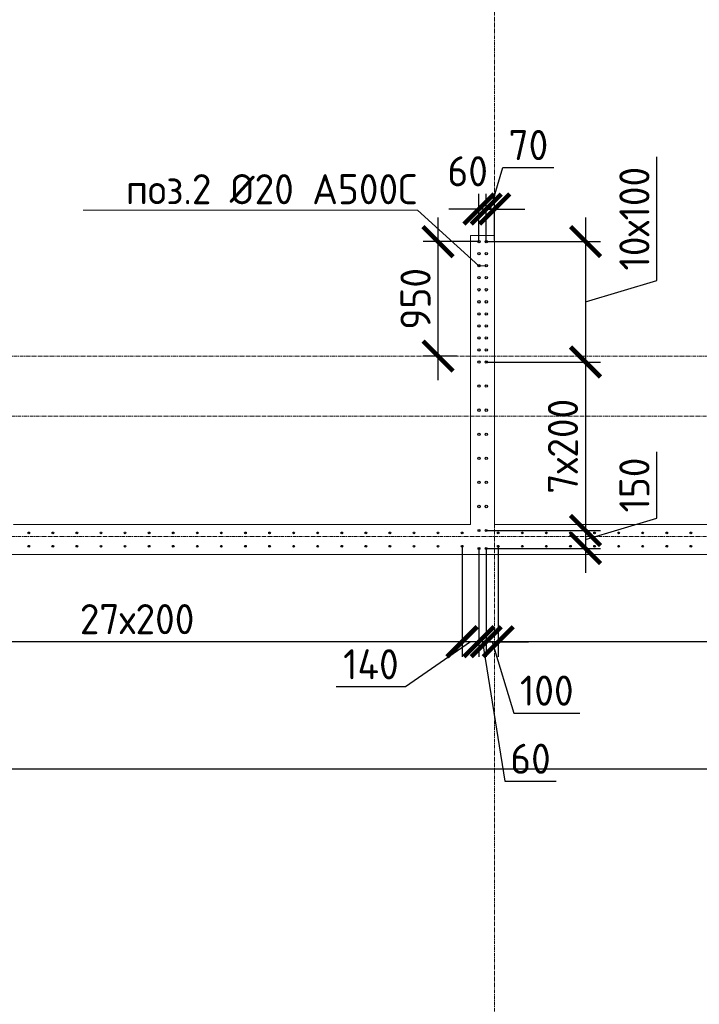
# Model space of a CAD drawing. Header units: millimetres. Extents: x -56135 to 1694203, y -446411 to -23139.
# Tile 223 of 256: x 983913 to 989558, y -132085 to -123905. Entities that reach past the tile are written whole.
import ezdxf
from ezdxf import colors
from ezdxf.entities.mleader import LeaderData, LeaderLine
from ezdxf.math import Vec2, Vec3

# ---------------------------------------------------------------- set-up
doc = ezdxf.new("R2010")
doc.units = ezdxf.units.MM
for name, pattern in [('01 Штриховая _4 мм_', [6, 3.5, -2.5]), ('______5', [1100, 800, -100, 100, -100]), ('HIDDEN2', [4.7625, 3.175, -1.5875]), ('осевая', [50.8, 31.75, -6.35, 6.35, -6.35])]:
    doc.linetypes.add(name, pattern=pattern)
for name, color, linetype, lineweight in [('0 Фундамент', 5, 'Continuous', 30), ('1 Стены', 3, 'Continuous', 30), ('Оси', 40, '______5', 18), ('подоснова', 151, 'Continuous', 5), ('РАЗМЕРЫ', 1, 'Continuous', 9), ('СТЕНЫ', 3, 'Continuous', 30)]:
    doc.layers.add(name, color=color, linetype=linetype, lineweight=lineweight)
doc.styles.add('GOST-2.304_Type-B', font='GOST_Common.ttf')
doc.dimstyles.new('СПДС', dxfattribs={"dimscale": 100, "dimtxt": 2.5, "dimasz": 2.5, "dimexe": 1.25, "dimexo": 0, "dimtad": 1, "dimdec": 0, "dimtxsty": 'GOST-2.304_Type-B', "dimblk": 'ARCHTICK', "dimcen": 2.5, "dimdle": 2, "dimadec": 0, "dimazin": 2, "dimtfac": 0.75, "dimtdec": 0, "dimtmove": 1, "dimatfit": 3, "dimfxl": 1, "dimtolj": 1, "dimarcsym": 1})

# ---------------------------------------------------------------- blocks, each defined once
blk = doc.blocks.new('оси 2.2-2.3')
at = {"layer": 'Оси', "color": 16, "linetype": 'осевая', "lineweight": 0, "transparency": 33554687}
for p, q in [((501554.9, -104267.9), (501554.9, -134893.5)), ((468653.8, -126895.4), (523707.4, -126895.4)), ((468076.3, -127395.4), (524372.9, -127395.4)), ((468076.3, -128395.4), (524372.9, -128395.4))]:
    blk.add_line(p, q, dxfattribs=at)
blk = doc.blocks.new('стены тп')
at = {"layer": '1 Стены', "color": 252, "linetype": 'HIDDEN2', "lineweight": 0, "true_color": 0x939598}
for p, q in [((889570.6, -206925.6), (889490.6, -206925.6)), ((889490.6, -206925.6), (889490.6, -207045.6)), ((889690.6, -206925.6), (889570.6, -206925.6)), ((889690.6, -209325.6), (889690.6, -206925.6)), ((889490.6, -207045.6), (889490.6, -209325.6)), ((885810.6, -209325.6), (885690.6, -209325.6)), ((887510.6, -209325.6), (885810.6, -209325.6)), ((887630.6, -209325.6), (887510.6, -209325.6)), ((889490.6, -209325.6), (887630.6, -209325.6)), ((893420.6, -209325.6), (889690.6, -209325.6)), ((884040.6, -209575.6), (909390.6, -209575.6))]:
    blk.add_line(p, q, dxfattribs=at)
blk = doc.blocks.new('_ArchTick')
at = {"color": 0, "linetype": 'ByBlock', "const_width": 0.15}
blk.add_lwpolyline([(-0.5, -0.5), (0.5, 0.5)], dxfattribs=at)
blk = doc.blocks.new('*D417')
at = {"layer": 'DEFPOINTS', "color": 0, "transparency": 16777216}
for p in [(987788.5, -125749.2), (987788.5, -126749.2), (988613, -126749.2)]:
    blk.add_point(p, dxfattribs=at)
at = {"layer": 'РАЗМЕРЫ', "color": 0, "lineweight": -2, "transparency": 16777216}
for p, q in [((989206.8, -126071), (989206.8, -125046)), ((988613, -125549.2), (988613, -126949.2)), ((987788.5, -125749.2), (988738, -125749.2)), ((988613, -126249.2), (989206.8, -126071)), ((987788.5, -126749.2), (988738, -126749.2))]:
    blk.add_line(p, q, dxfattribs=at)
at = {"layer": 'РАЗМЕРЫ', "color": 0, "lineweight": -2, "transparency": 16777216, "xscale": 250, "yscale": 250, "zscale": 250}
for p, rotation in [((988613, -125749.2), 90), ((988613, -126749.2), 270)]:
    blk.add_blockref('_ArchTick', p, dxfattribs=dict(at, rotation=rotation))
at = {"layer": 'РАЗМЕРЫ', "color": 0, "transparency": 16777216, "insert": (989019.3, -125558.5), "char_height": 250, "attachment_point": 5, "rotation": 90, "style": 'GOST-2.304_Type-B'}
blk.add_mtext('\\A1;10х100', dxfattribs=at)
blk = doc.blocks.new('*D418')
at = {"layer": 'DEFPOINTS', "color": 0, "transparency": 16777216}
for p in [(987788.5, -126749.2), (987788.4, -128149.2, -360), (988613, -128149.2)]:
    blk.add_point(p, dxfattribs=at)
at = {"layer": 'РАЗМЕРЫ', "color": 0, "lineweight": -2, "transparency": 16777216}
for p, q in [((988613, -126549.2), (988613, -128349.2)), ((987788.5, -126749.2), (988738, -126749.2)), ((987788.4, -128149.2), (988738, -128149.2))]:
    blk.add_line(p, q, dxfattribs=at)
at = {"layer": 'РАЗМЕРЫ', "color": 0, "lineweight": -2, "transparency": 16777216, "xscale": 250, "yscale": 250, "zscale": 250}
for p, rotation in [((988613, -126749.2), 90), ((988613, -128149.2), 270)]:
    blk.add_blockref('_ArchTick', p, dxfattribs=dict(at, rotation=rotation))
at = {"layer": 'РАЗМЕРЫ', "color": 0, "transparency": 16777216, "insert": (988425.5, -127449.2), "char_height": 250, "attachment_point": 5, "rotation": 90, "style": 'GOST-2.304_Type-B'}
blk.add_mtext('\\A1;7х200', dxfattribs=at)
blk = doc.blocks.new('*D419')
at = {"layer": 'DEFPOINTS', "color": 0, "transparency": 16777216}
for p in [(987788.5, -125478.2), (987788.5, -125749.2), (987858.2, -125739.3)]:
    blk.add_point(p, dxfattribs=at)
at = {"layer": 'РАЗМЕРЫ', "color": 0, "lineweight": -2, "transparency": 16777216}
for p, q in [((987823.3, -125478.2), (987926.5, -125134.4)), ((987926.5, -125134.4), (988350.3, -125134.4)), ((987788.5, -125749.2), (987788.5, -125353.2)), ((987858.2, -125739.3), (987858.2, -125353.2)), ((987788.5, -125478.2), (987538.5, -125478.2)), ((987858.2, -125478.2), (987788.5, -125478.2)), ((987858.2, -125478.2), (987788.5, -125478.2)), ((987858.2, -125478.2), (988108.2, -125478.2))]:
    blk.add_line(p, q, dxfattribs=at)
at = {"layer": 'РАЗМЕРЫ', "color": 0, "lineweight": -2, "transparency": 16777216, "xscale": 250, "yscale": 250, "zscale": 250}
blk.add_blockref('_ArchTick', (987788.5, -125478.2), dxfattribs=at)
at = {"layer": 'РАЗМЕРЫ', "color": 0, "lineweight": -2, "transparency": 16777216, "xscale": 250, "yscale": 250, "zscale": 250, "rotation": 180}
blk.add_blockref('_ArchTick', (987858.2, -125478.2), dxfattribs=at)
at = {"layer": 'РАЗМЕРЫ', "color": 0, "transparency": 16777216, "insert": (988138.4, -124946.9), "char_height": 250, "attachment_point": 5, "style": 'GOST-2.304_Type-B'}
blk.add_mtext('\\A1;70', dxfattribs=at)
blk = doc.blocks.new('*D420')
at = {"layer": 'DEFPOINTS', "color": 0, "transparency": 16777216}
for p in [(987728.2, -125478.2), (987788.5, -125660.6), (987728.2, -125749.2)]:
    blk.add_point(p, dxfattribs=at)
at = {"layer": 'РАЗМЕРЫ', "color": 0, "lineweight": -2, "transparency": 16777216}
for p, q in [((987728.2, -125749.2), (987728.2, -125353.2)), ((987788.5, -125660.6), (987788.5, -125353.2)), ((987728.2, -125478.2), (987478.2, -125478.2)), ((987788.5, -125478.2), (987728.2, -125478.2)), ((987788.5, -125478.2), (988038.5, -125478.2))]:
    blk.add_line(p, q, dxfattribs=at)
at = {"layer": 'РАЗМЕРЫ', "color": 0, "lineweight": -2, "transparency": 16777216, "xscale": 250, "yscale": 250, "zscale": 250}
blk.add_blockref('_ArchTick', (987728.2, -125478.2), dxfattribs=at)
at = {"layer": 'РАЗМЕРЫ', "color": 0, "lineweight": -2, "transparency": 16777216, "xscale": 250, "yscale": 250, "zscale": 250, "rotation": 180}
blk.add_blockref('_ArchTick', (987788.5, -125478.2), dxfattribs=at)
at = {"layer": 'РАЗМЕРЫ', "color": 0, "transparency": 16777216, "insert": (987634.1, -125164.5), "char_height": 250, "attachment_point": 5, "style": 'GOST-2.304_Type-B'}
blk.add_mtext('\\A1;60', dxfattribs=at)
blk = doc.blocks.new('*D421')
at = {"layer": 'DEFPOINTS', "color": 0, "transparency": 16777216}
for p in [(987788.4, -128149.2, -360), (987796.4, -128299.2, -360), (988613, -128299.2)]:
    blk.add_point(p, dxfattribs=at)
at = {"layer": 'РАЗМЕРЫ', "color": 0, "lineweight": -2, "transparency": 16777216}
for p, q in [((989206.8, -128046), (989206.8, -127496)), ((988613, -127949.2), (988613, -128499.2)), ((988613, -128224.2), (989206.8, -128046)), ((987788.4, -128149.2), (988738, -128149.2)), ((987796.4, -128299.2), (988738, -128299.2))]:
    blk.add_line(p, q, dxfattribs=at)
at = {"layer": 'РАЗМЕРЫ', "color": 0, "lineweight": -2, "transparency": 16777216, "xscale": 250, "yscale": 250, "zscale": 250}
for p, rotation in [((988613, -128149.2), 90), ((988613, -128299.2), 270)]:
    blk.add_blockref('_ArchTick', p, dxfattribs=dict(at, rotation=rotation))
at = {"layer": 'РАЗМЕРЫ', "color": 0, "transparency": 16777216, "insert": (989019.3, -127771), "char_height": 250, "attachment_point": 5, "rotation": 90, "style": 'GOST-2.304_Type-B'}
blk.add_mtext('\\A1;150', dxfattribs=at)
blk = doc.blocks.new('*D422')
at = {"layer": 'DEFPOINTS', "color": 0, "transparency": 16777216}
for p in [(987388.5, -125749.2), (987728.2, -125749.2), (987546.5, -126699.2)]:
    blk.add_point(p, dxfattribs=at)
at = {"layer": 'РАЗМЕРЫ', "color": 0, "lineweight": -2, "transparency": 16777216}
for p, q in [((987388.5, -126899.2), (987388.5, -125549.2)), ((987728.2, -125749.2), (987263.5, -125749.2)), ((987546.5, -126699.2), (987263.5, -126699.2))]:
    blk.add_line(p, q, dxfattribs=at)
at = {"layer": 'РАЗМЕРЫ', "color": 0, "lineweight": -2, "transparency": 16777216, "xscale": 250, "yscale": 250, "zscale": 250}
for p, rotation in [((987388.5, -125749.2), 90), ((987388.5, -126699.2), 270)]:
    blk.add_blockref('_ArchTick', p, dxfattribs=dict(at, rotation=rotation))
at = {"layer": 'РАЗМЕРЫ', "color": 0, "transparency": 16777216, "insert": (987201, -126224.2), "char_height": 250, "attachment_point": 5, "rotation": 90, "style": 'GOST-2.304_Type-B'}
blk.add_mtext('\\A1;950', dxfattribs=at)
blk = doc.blocks.new('_None')
blk = doc.blocks.new('*D582')
at = {"layer": 'DEFPOINTS', "color": 0, "transparency": 16777216}
for p in [(987888.1, -128279.2, -720), (994288.1, -128279.2, -720), (987888.1, -129072.5)]:
    blk.add_point(p, dxfattribs=at)
at = {"layer": 'РАЗМЕРЫ', "color": 0, "lineweight": -2, "transparency": 16777216}
for p, q in [((987888.1, -128279.2), (987888.1, -129197.5)), ((994288.1, -128279.2), (994288.1, -129197.5)), ((994488.1, -129072.5), (987688.1, -129072.5))]:
    blk.add_line(p, q, dxfattribs=at)
at = {"layer": 'РАЗМЕРЫ', "color": 0, "lineweight": -2, "transparency": 16777216, "xscale": 250, "yscale": 250, "zscale": 250, "rotation": 180}
blk.add_blockref('_ArchTick', (987888.1, -129072.5), dxfattribs=at)
at = {"layer": 'РАЗМЕРЫ', "color": 0, "lineweight": -2, "transparency": 16777216, "xscale": 250, "yscale": 250, "zscale": 250}
blk.add_blockref('_ArchTick', (994288.1, -129072.5), dxfattribs=at)
at = {"layer": 'РАЗМЕРЫ', "color": 0, "transparency": 16777216, "insert": (991088.1, -128885), "char_height": 250, "attachment_point": 5, "style": 'GOST-2.304_Type-B'}
blk.add_mtext('\\A1;32х200', dxfattribs=at)
blk = doc.blocks.new('*D583')
at = {"layer": 'DEFPOINTS', "color": 0, "transparency": 16777216}
for p in [(987788.4, -128299.2, -360), (987888.1, -128279.2, -720), (987788.4, -129072.5)]:
    blk.add_point(p, dxfattribs=at)
at = {"layer": 'РАЗМЕРЫ', "color": 0, "lineweight": -2, "transparency": 16777216}
for p, q in [((987788.4, -128299.2), (987788.4, -129197.5)), ((987888.1, -128279.2), (987888.1, -129197.5)), ((987788.4, -129072.5), (987538.4, -129072.5)), ((987888.1, -129072.5), (987788.4, -129072.5)), ((987888.1, -129072.5), (987788.4, -129072.5)), ((987838.2, -129072.5), (988016.4, -129666.2)), ((987888.1, -129072.5), (988138.1, -129072.5)), ((988016.4, -129666.2), (988566.4, -129666.2))]:
    blk.add_line(p, q, dxfattribs=at)
at = {"layer": 'РАЗМЕРЫ', "color": 0, "lineweight": -2, "transparency": 16777216, "xscale": 250, "yscale": 250, "zscale": 250}
blk.add_blockref('_ArchTick', (987788.4, -129072.5), dxfattribs=at)
at = {"layer": 'РАЗМЕРЫ', "color": 0, "lineweight": -2, "transparency": 16777216, "xscale": 250, "yscale": 250, "zscale": 250, "rotation": 180}
blk.add_blockref('_ArchTick', (987888.1, -129072.5), dxfattribs=at)
at = {"layer": 'РАЗМЕРЫ', "color": 0, "transparency": 16777216, "insert": (988291.4, -129478.7), "char_height": 250, "attachment_point": 5, "style": 'GOST-2.304_Type-B'}
blk.add_mtext('\\A1;100', dxfattribs=at)
blk = doc.blocks.new('*D584')
at = {"layer": 'DEFPOINTS', "color": 0, "transparency": 16777216}
for p in [(987728.1, -128299.2, -360), (987788.4, -128299.2, -360), (987728.1, -129072.5)]:
    blk.add_point(p, dxfattribs=at)
at = {"layer": 'РАЗМЕРЫ', "color": 0, "lineweight": -2, "transparency": 16777216}
for p, q in [((987728.1, -128299.2), (987728.1, -129197.5)), ((987788.4, -128299.2), (987788.4, -129197.5)), ((987728.1, -129072.5), (987478.1, -129072.5)), ((987788.4, -129072.5), (987728.1, -129072.5)), ((987788.4, -129072.5), (987728.1, -129072.5)), ((987758.2, -129072.5), (987943.8, -130232.3)), ((987788.4, -129072.5), (988038.4, -129072.5)), ((987943.8, -130232.3), (988368.8, -130232.3))]:
    blk.add_line(p, q, dxfattribs=at)
at = {"layer": 'РАЗМЕРЫ', "color": 0, "lineweight": -2, "transparency": 16777216, "xscale": 250, "yscale": 250, "zscale": 250}
blk.add_blockref('_ArchTick', (987728.1, -129072.5), dxfattribs=at)
at = {"layer": 'РАЗМЕРЫ', "color": 0, "lineweight": -2, "transparency": 16777216, "xscale": 250, "yscale": 250, "zscale": 250, "rotation": 180}
blk.add_blockref('_ArchTick', (987788.4, -129072.5), dxfattribs=at)
at = {"layer": 'РАЗМЕРЫ', "color": 0, "transparency": 16777216, "insert": (988156.3, -130044.8), "char_height": 250, "attachment_point": 5, "style": 'GOST-2.304_Type-B'}
blk.add_mtext('\\A1;60', dxfattribs=at)
blk = doc.blocks.new('*D585')
at = {"layer": 'DEFPOINTS', "color": 0, "transparency": 16777216}
for p in [(987588.1, -128279.2, -720), (987728.1, -128299.2, -360), (987588.1, -129072.5)]:
    blk.add_point(p, dxfattribs=at)
at = {"layer": 'РАЗМЕРЫ', "color": 0, "lineweight": -2, "transparency": 16777216}
for p, q in [((987588.1, -128279.2), (987588.1, -129197.5)), ((987728.1, -128299.2), (987728.1, -129197.5)), ((987658.1, -129072.5), (987117.8, -129447.5)), ((987928.1, -129072.5), (987388.1, -129072.5)), ((987117.8, -129447.5), (986542.8, -129447.5))]:
    blk.add_line(p, q, dxfattribs=at)
at = {"layer": 'РАЗМЕРЫ', "color": 0, "lineweight": -2, "transparency": 16777216, "xscale": 250, "yscale": 250, "zscale": 250, "rotation": 180}
blk.add_blockref('_ArchTick', (987588.1, -129072.5), dxfattribs=at)
at = {"layer": 'РАЗМЕРЫ', "color": 0, "lineweight": -2, "transparency": 16777216, "xscale": 250, "yscale": 250, "zscale": 250}
blk.add_blockref('_ArchTick', (987728.1, -129072.5), dxfattribs=at)
at = {"layer": 'РАЗМЕРЫ', "color": 0, "transparency": 16777216, "insert": (986830.3, -129260), "char_height": 250, "attachment_point": 5, "style": 'GOST-2.304_Type-B'}
blk.add_mtext('\\A1;140', dxfattribs=at)
blk = doc.blocks.new('*D586')
at = {"layer": 'DEFPOINTS', "color": 0, "transparency": 16777216}
for p in [(982188.1, -128279.2, -720), (987588.1, -128279.2, -720), (982188.1, -129072.5)]:
    blk.add_point(p, dxfattribs=at)
at = {"layer": 'РАЗМЕРЫ', "color": 0, "lineweight": -2, "transparency": 16777216}
for p, q in [((982188.1, -128279.2), (982188.1, -129197.5)), ((987588.1, -128279.2), (987588.1, -129197.5)), ((987788.1, -129072.5), (981988.1, -129072.5))]:
    blk.add_line(p, q, dxfattribs=at)
at = {"layer": 'РАЗМЕРЫ', "color": 0, "lineweight": -2, "transparency": 16777216, "xscale": 250, "yscale": 250, "zscale": 250, "rotation": 180}
blk.add_blockref('_ArchTick', (982188.1, -129072.5), dxfattribs=at)
at = {"layer": 'РАЗМЕРЫ', "color": 0, "lineweight": -2, "transparency": 16777216, "xscale": 250, "yscale": 250, "zscale": 250}
blk.add_blockref('_ArchTick', (987588.1, -129072.5), dxfattribs=at)
at = {"layer": 'РАЗМЕРЫ', "color": 0, "transparency": 16777216, "insert": (984888.1, -128885), "char_height": 250, "attachment_point": 5, "style": 'GOST-2.304_Type-B'}
blk.add_mtext('\\A1;27х200', dxfattribs=at)
blk = doc.blocks.new('стены  тп')
at = {"layer": 'СТЕНЫ', "color": 251, "linetype": '01 Штриховая _4 мм_', "lineweight": 0, "true_color": 0x636466}
for p, q in [((569692.3, -336025.7, 3100), (569612.3, -336025.7, 3100)), ((569612.3, -336025.7, 3100), (569612.3, -336145.7, 3100)), ((569812.3, -336025.7, 3100), (569692.3, -336025.7, 3100)), ((569812.3, -338425.7, 3100), (569812.3, -336025.7, 3100)), ((569612.3, -336145.7, 3100), (569612.3, -338425.7, 3100)), ((565932.3, -338425.7, 3100), (565812.3, -338425.7, 3100)), ((567632.3, -338425.7, 3100), (565932.3, -338425.7, 3100)), ((567752.3, -338425.7, 3100), (567632.3, -338425.7, 3100)), ((569612.3, -338425.7, 3100), (567752.3, -338425.7, 3100)), ((573542.3, -338425.7, 3100), (569812.3, -338425.7, 3100)), ((564162.3, -338675.7, 3100), (589512.3, -338675.7, 3100))]:
    blk.add_line(p, q, dxfattribs=at)

msp = doc.modelspace()

# ---------------------------------------------------------------- linework, layer by layer
at = {"layer": '0 Фундамент'}
msp.add_lwpolyline([(960458, -105949.2), (960458, -130129.2), (967808, -130129.2), (967808, -130129.2), (980308, -130129.2), (980308, -130129.2), (982658, -130129.2), (982658, -130129.2), (1008108, -130129.2), (1008108, -126049.2), (1009588, -126049.2), (1009588, -117449.2), (1008108, -117449.2), (1008108, -105949.2), (960458, -105949.2)], dxfattribs=at)
at = {"layer": 'РАЗМЕРЫ', "color": 6, "linetype": 'Continuous', "lineweight": 30}
for centre, radius in [((987728.2, -125749.2), 10), ((987788.5, -125749.2), 10), ((987728.2, -125849.2), 10), ((987788.5, -125849.2), 10), ((987728.2, -125949.2), 10), ((987788.5, -125949.2), 10), ((987728.2, -126049.2), 10), ((987788.5, -126049.2), 10), ((987728.2, -126149.2), 10), ((987788.5, -126149.2), 10), ((987728.2, -126249.2), 10), ((987788.5, -126249.2), 10), ((987728.2, -126349.2), 10), ((987788.5, -126349.2), 10), ((987728.2, -126449.2), 10), ((987788.5, -126449.2), 10), ((987728.2, -126549.2), 10), ((987788.5, -126549.2), 10), ((987728.2, -126649.2), 10), ((987788.5, -126649.2), 10), ((987728.2, -126749.2), 10), ((987788.5, -126749.2), 10), ((987728.2, -126949.2), 10), ((987788.5, -126949.2), 10), ((987728.2, -127149.2), 10), ((987788.5, -127149.2), 10), ((987728.2, -127349.2), 10), ((987788.5, -127349.2), 10), ((987728.2, -127549.2), 10), ((987788.5, -127549.2), 10), ((987728.2, -127749.2), 10), ((987788.5, -127749.2), 10), ((987728.2, -127949.2), 10), ((987788.5, -127949.2), 10), ((987728.1, -128149.2, -360), 8), ((987788.4, -128149.2, -360), 8), ((987728.1, -128299.2, -360), 8), ((987788.4, -128299.2, -360), 8)]:
    msp.add_circle(centre, radius, dxfattribs=at)
at = {"layer": 'РАЗМЕРЫ', "color": 8, "linetype": 'Continuous', "lineweight": 30}
for centre in [(983988.1, -128168.8, -720), (984188.1, -128168.8, -720), (984388.1, -128168.8, -720), (984588.1, -128168.8, -720), (984788.1, -128168.8, -720), (984988.1, -128168.8, -720), (985188.1, -128168.8, -720), (985388.1, -128168.8, -720), (985588.1, -128168.8, -720), (985788.1, -128168.8, -720), (985988.1, -128168.8, -720), (986188.1, -128168.8, -720), (986388.1, -128168.8, -720), (986588.1, -128168.8, -720), (986788.1, -128168.8, -720), (986988.1, -128168.8, -720), (987188.1, -128168.8, -720), (987388.1, -128168.8, -720), (987588.1, -128168.8, -720), (987888.1, -128168.8, -720), (988088.1, -128168.8, -720), (988288.1, -128168.8, -720), (988488.1, -128168.8, -720), (988688.1, -128168.8, -720), (988888.1, -128168.8, -720), (989088.1, -128168.8, -720), (989288.1, -128168.8, -720), (989488.1, -128168.8, -720), (983988.1, -128279.2, -720), (984188.1, -128279.2, -720), (984388.1, -128279.2, -720), (984588.1, -128279.2, -720), (984788.1, -128279.2, -720), (984988.1, -128279.2, -720), (985188.1, -128279.2, -720), (985388.1, -128279.2, -720), (985588.1, -128279.2, -720), (985788.1, -128279.2, -720), (985988.1, -128279.2, -720), (986188.1, -128279.2, -720), (986388.1, -128279.2, -720), (986588.1, -128279.2, -720), (986788.1, -128279.2, -720), (986988.1, -128279.2, -720), (987188.1, -128279.2, -720), (987388.1, -128279.2, -720), (987588.1, -128279.2, -720), (987888.1, -128279.2, -720), (988088.1, -128279.2, -720), (988288.1, -128279.2, -720), (988488.1, -128279.2, -720), (988688.1, -128279.2, -720), (988888.1, -128279.2, -720), (989088.1, -128279.2, -720), (989288.1, -128279.2, -720), (989488.1, -128279.2, -720)]:
    msp.add_circle(centre, 7, dxfattribs=at)

# ---------------------------------------------------------------- block references
at = {"layer": 'РАЗМЕРЫ', "color": 1}
for name, p in [('оси 2.2-2.3', (486303.3, 196.2)), ('стены тп', (98167.6, 81226.5))]:
    msp.add_blockref(name, p, dxfattribs=at)
at = {"layer": 'РАЗМЕРЫ'}
msp.add_blockref('стены  тп', (418045.9, 210326.6, -3100), dxfattribs=at)

# ---------------------------------------------------------------- dimensions: what is measured, and where the dimension line sits
at = {"layer": 'РАЗМЕРЫ', "color": 1}
for base, p1, p2, picture, middle in [((987788.5, -125478.2), (987858.2, -125739.3), (987788.5, -125749.2), '*D419', (987989, -124946.9)), ((987788.4, -129072.5), (987888.1, -128279.2, -720), (987788.4, -128299.2, -360), '*D583', (988078.9, -129478.7))]:
    dim = msp.add_linear_dim(base=base, p1=p1, p2=p2, dimstyle='СПДС', dxfattribs=at)
    dim.commit()
    dim.dimension.update_dxf_attribs({"geometry": picture, "text_midpoint": middle})
for base, p1, p2, picture, middle in [((987728.2, -125478.2), (987788.5, -125660.6), (987728.2, -125749.2), '*D420', (987634.1, -125352)), ((987588.1, -129072.5), (987728.1, -128299.2, -360), (987588.1, -128279.2, -720), '*D585', (987055.3, -129447.5)), ((987728.1, -129072.5), (987788.4, -128299.2, -360), (987728.1, -128299.2, -360), '*D584', (988006.3, -130232.3))]:
    dim = msp.add_linear_dim(base=base, p1=p1, p2=p2, dimstyle='СПДС', dxfattribs=at)
    dim.commit()
    dim.dimension.update_dxf_attribs({"geometry": picture, "text_midpoint": middle, "dimtype": 160})
for base, p1, p2, text, picture, middle in [((988613, -126749.2), (987788.5, -125749.2), (987788.5, -126749.2), '10х100', '*D417', (989019.3, -126008.5)), ((988613, -128149.2), (987788.5, -126749.2), (987788.4, -128149.2, -360), '7х200', '*D418', (988425.5, -127449.2))]:
    dim = msp.add_linear_dim(base=base, p1=p1, p2=p2, angle=90, text=text, dimstyle='СПДС', dxfattribs=at)
    dim.commit()
    dim.dimension.update_dxf_attribs({"geometry": picture, "text_midpoint": middle})
for base, p1, p2, picture, middle in [((987388.5, -125749.2), (987546.5, -126699.2), (987728.2, -125749.2), '*D422', (987201, -126224.2)), ((988613, -128299.2), (987788.4, -128149.2, -360), (987796.4, -128299.2, -360), '*D421', (989019.3, -127983.5))]:
    dim = msp.add_linear_dim(base=base, p1=p1, p2=p2, angle=90, dimstyle='СПДС', dxfattribs=at)
    dim.commit()
    dim.dimension.update_dxf_attribs({"geometry": picture, "text_midpoint": middle})
for base, p1, p2, text, picture, middle in [((982188.1, -129072.5), (987588.1, -128279.2, -720), (982188.1, -128279.2, -720), '27х200', '*D586', (984888.1, -128885)), ((987888.1, -129072.5), (994288.1, -128279.2, -720), (987888.1, -128279.2, -720), '32х200', '*D582', (991088.1, -128885))]:
    dim = msp.add_linear_dim(base=base, p1=p1, p2=p2, text=text, dimstyle='СПДС', dxfattribs=at)
    dim.commit()
    dim.dimension.update_dxf_attribs({"geometry": picture, "text_midpoint": middle})

# ---------------------------------------------------------------- leaders
at = {"layer": 'подоснова', "color": 4, "ltscale": 0.3}
ml = msp.add_multileader_mtext('Standard', dxfattribs=at)
ml.set_content('{\\C2;поз.2 %%C20 А500С }', color=4, style='GOST-2.304_Type-B')
ml.set_leader_properties(color=256, linetype='ByLayer', lineweight=15)
ml.set_arrow_properties(name='NONE')
ml.build(insert=Vec2(0, 0))
ml.multileader.update_dxf_attribs({"text_left_attachment_type": 6, "text_right_attachment_type": 6, "dogleg_length": 0.1, "arrow_head_size": 18})
ctx = ml.context
ctx.base_point, ctx.char_height, ctx.arrow_head_size, ctx.landing_gap_size, ctx.plane_origin = Vec3(984793.4, -125488.5), 250, 18, 20, Vec3(992287.9, -124527.6)
ctx.left_attachment, ctx.right_attachment, ctx.text_align_type = 6, 6, 1
notes = []
notes.append((ctx, [(0, (1, 1, 0), (987217.2, -125488.5), (-1, 0), 0.1, [(1, [(987788.5, -125949.2), (987728.2, -125949.2)], 0, [])])]))
ctx.mtext.insert, ctx.mtext.width, ctx.mtext.alignment, ctx.mtext.flow_direction = Vec3(986005.3, -125188.5), 4075.871, 2, 5
for ctx, leaders in notes:
    for number, flags, end, landing, length, lines in leaders:
        leader = LeaderData()
        leader.index, (leader.has_last_leader_line, leader.has_dogleg_vector, leader.attachment_direction) = number, flags
        leader.last_leader_point, leader.dogleg_vector, leader.dogleg_length = Vec3(end), Vec3(landing), length
        for number, points, colour, breaks in lines:
            line = LeaderLine()
            line.index, line.vertices, line.color, line.breaks = number, Vec3.list(points), colors.encode_raw_color(colour), breaks
            leader.lines.append(line)
        ctx.leaders.append(leader)

doc.saveas('drawing.dxf')
